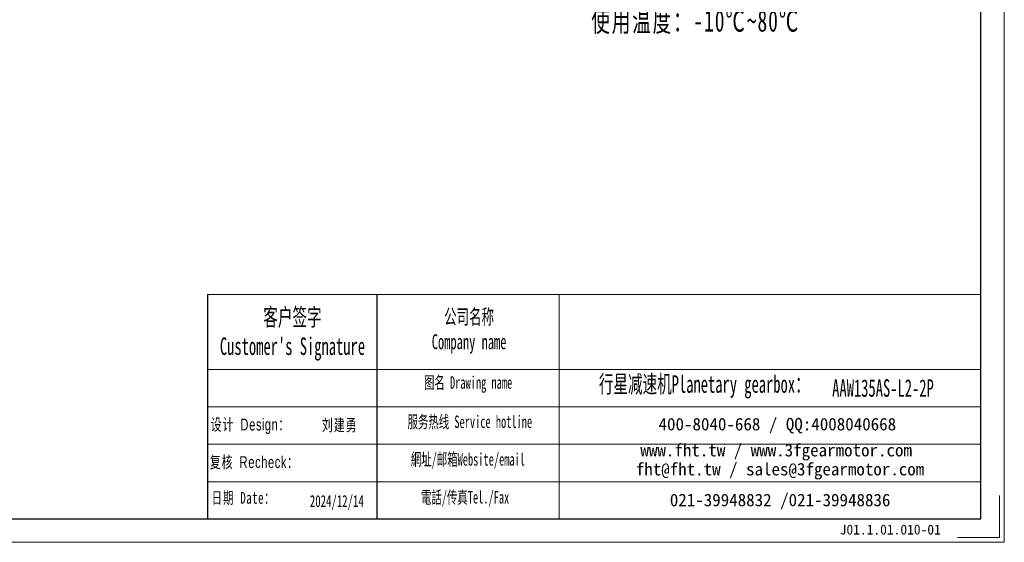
# Model space of a CAD drawing. Header units: millimetres. Extents: x -5 to 990, y 0 to 700.
# Tile 6 of 7: x 493 to 990, y 0 to 264. Entities that reach past the tile are written whole.
import ezdxf

# ---------------------------------------------------------------- set-up
doc = ezdxf.new("R2010")
doc.units = ezdxf.units.MM
doc.layers.add('6文字层', color=3, linetype='Continuous')
doc.layers.add('7标注层', color=4, linetype='Continuous')
for name, color, linetype, lineweight in [('SLD-0', 7, 'Continuous', 18), ('图框_外框线', 7, 'Continuous', 18), ('尺寸线层', 3, 'Continuous', 18)]:
    doc.layers.add(name, color=color, linetype=linetype, lineweight=lineweight)
doc.styles.add('SLDTEXTSTYLE4', font='SimSun.ttf', dxfattribs={"width": 0.611111})
doc.styles.get("Standard").update_dxf_attribs({"font": 'SimSun.ttf'})
doc.styles.add('标准', font='txt', dxfattribs={"width": 0.667})
doc.styles.add('样式 1', font='SimSun.ttf')

msp = doc.modelspace()

# ---------------------------------------------------------------- linework, layer by layer
msp.add_line((673.63479, 124.96476), (673.63479, 11.76973))
at = {"layer": '7标注层', "color": 0}
msp.add_line((588.24682, 124.96476), (588.24682, 11.78909), dxfattribs=at)
at = {"layer": '图框_外框线'}
for p, q in [((588.24682, 124.96476), (673.63479, 124.96476)), ((673.63479, 124.96476), (673.63479, 11.78909)), ((673.63479, 124.96476), (978.49435, 124.96476)), ((765.63457, 124.96476), (765.63457, 11.78909)), ((588.24682, 87.19795), (673.63479, 87.19795)), ((673.63479, 87.19795), (978.49435, 87.19795)), ((588.24682, 68.31454), (978.49435, 68.31454)), ((588.24682, 49.43114), (978.49435, 49.43114)), ((588.24682, 30.54773), (978.49435, 30.54773))]:
    msp.add_line(p, q, dxfattribs=at)
at = {"layer": '图框_外框线', "color": 3}
msp.add_lwpolyline([(0, 0), (990.28344, 0), (990.28344, 700.27186), (0, 700.27186)], close=True, dxfattribs=at)
at = {"layer": '图框_外框线', "color": 3, "lineweight": 25}
msp.add_lwpolyline([(58.94544, 11.78909), (978.49435, 11.78909), (978.49435, 688.48277), (58.94544, 688.48277)], close=True, dxfattribs=at)
at = {"layer": '图框_外框线', "color": 3}
msp.add_lwpolyline([(987.92562, 23.57818), (987.92562, 2.35782), (966.70526, 2.35782)], dxfattribs=at)

# ---------------------------------------------------------------- texts
at = {"layer": '6文字层', "insert": (907.21835, 8.92543), "char_height": 5, "width": 43.304423, "attachment_point": 1, "style": '样式 1'}
msp.add_mtext('J01.1.01.010-01', dxfattribs=at)
at = {"layer": 'SLD-0', "color": 1, "attachment_point": 2}
for s, insert, char_height, width, style in [("{\\fSimSun|b1|i0|c134|p2;客户签字\\PCustomer's Signature}", (631.08798, 117.97775), 8.8122555, 109.6253673, 'SLDTEXTSTYLE4'), ('{\\fSimSun|b1|i0|c134|p2;公司名称\\PCompany name}', (720.21817, 117.50995), 7.5533619, 97.7924525, 'SLDTEXTSTYLE4'), ('{\\fSimSun|b1|i0|c134|p2;图名 Drawing name}', (719.70187, 83.71706), 6.2944682, 80.4979673, 'SLDTEXTSTYLE4'), ('{\\fSimSun|b1|i0|c134|p2;  \\H1.1667x;行星减速机Planetary gearbox\\fSimSun|b0|i0|c134|p2;：}', (835.74433, 84.2026), 7.5533619, 118.7965569, 'SLDTEXTSTYLE4'), ('\\pxt5;{\\fSimSun|b1|i0|c134|p2;\\C256;AAW135AS-L2-2P}', (929.06288, 82.19715), 8.8122555, 64.1310128, 'SLDTEXTSTYLE4'), ('{\\fSimSun|b1|i0|c134|p2;服务热线 Service hotline}', (720.59446, 63.92423), 6.2944682, 89.6824688, 'SLDTEXTSTYLE4'), ('{\\fSimSun|b0|i0|c134|p2;\\T1.1;设计 \\fArial|b0|i0|c0|p34;Design\\fSimSun|b0|i0|c134|p2;：}', (609.88351, 62.37428), 6, 64.316408, '标准'), ('{\\fSimSun|b0|i0|c134|p2;\\T1.1;刘建勇}', (654.95965, 62.08917), 6, 31.9717109, '标准'), ('{\\fSimSun|b1|i0|c134|p2;網址/邮箱Website/email}', (719.61436, 44.95999), 6.2944682, 93.3510088, 'SLDTEXTSTYLE4'), ('{\\fSimSun|b0|i0|c134|p2;\\T1.1;复核 \\fArial|b0|i0|c0|p34;Recheck\\fSimSun|b0|i0|c134|p2;：}', (611.8301, 43.42746), 6, 50.8302574, '标准'), ('{\\T1.1;日期 Date：}', (606.39767, 25.43325), 6, 31.9717109, '标准'), ('{\\fSimSun|b1|i0|c134|p2;電話/传真Tel./Fax}', (718.20411, 25.84788), 6.2944682, 94.4737478, 'SLDTEXTSTYLE4'), ('2024/12/14', (653.46681, 23.78226), 6, 31.9717109, '标准')]:
    msp.add_mtext(s, dxfattribs=dict(at, insert=insert, char_height=char_height, width=width, style=style))
at = {"layer": 'SLD-0', "color": 1, "char_height": 6.2944682, "attachment_point": 2}
for s, insert, width in [('{\\fSimSun|b1|i0|c134|p2;400-8040-668 / QQ:4008040668}', (875.75549, 62.72151), 183.2660186), ('{\\fSimSun|b1|i0|c134|p2;www.fht.tw / www.3fgearmotor.com }', (875.1751, 49.61098), 183.4723255), ('\\pxt12;{\\fSimSun|b1|i0|c134|p2;fht@fht.tw / sales@3fgearmotor.com }', (877.09341, 40.02617), 183.4723255), ('{\\fSimSun|b1|i0|c134|p2;021-39948832 /021-39948836 }', (877.15922, 24.47164), 140.0949997)]:
    msp.add_mtext(s, dxfattribs=dict(at, insert=insert, width=width))
at = {"layer": '尺寸线层', "insert": (781.89062, 454.71628), "char_height": 6.3, "width": 160.8832739, "attachment_point": 1, "line_spacing_factor": 1.15057, "style": '标准'}
msp.add_mtext('{\\H1.71429x;\\T1.1;性能参数：\\P减速比：1:15-200\\P额定输出力矩：208-350 N.m\\P最大加速力矩：2.5倍额定扭矩\\P额定输入转速：3000 rpm\\P容许径向力：9800 N\\P容许轴向力：9800 N\\P回程间隙：≤12 arcmin\\P使用寿命：＞20000 h\\P使用温度：-10℃~80℃}', dxfattribs=at)

doc.saveas('drawing.dxf')
